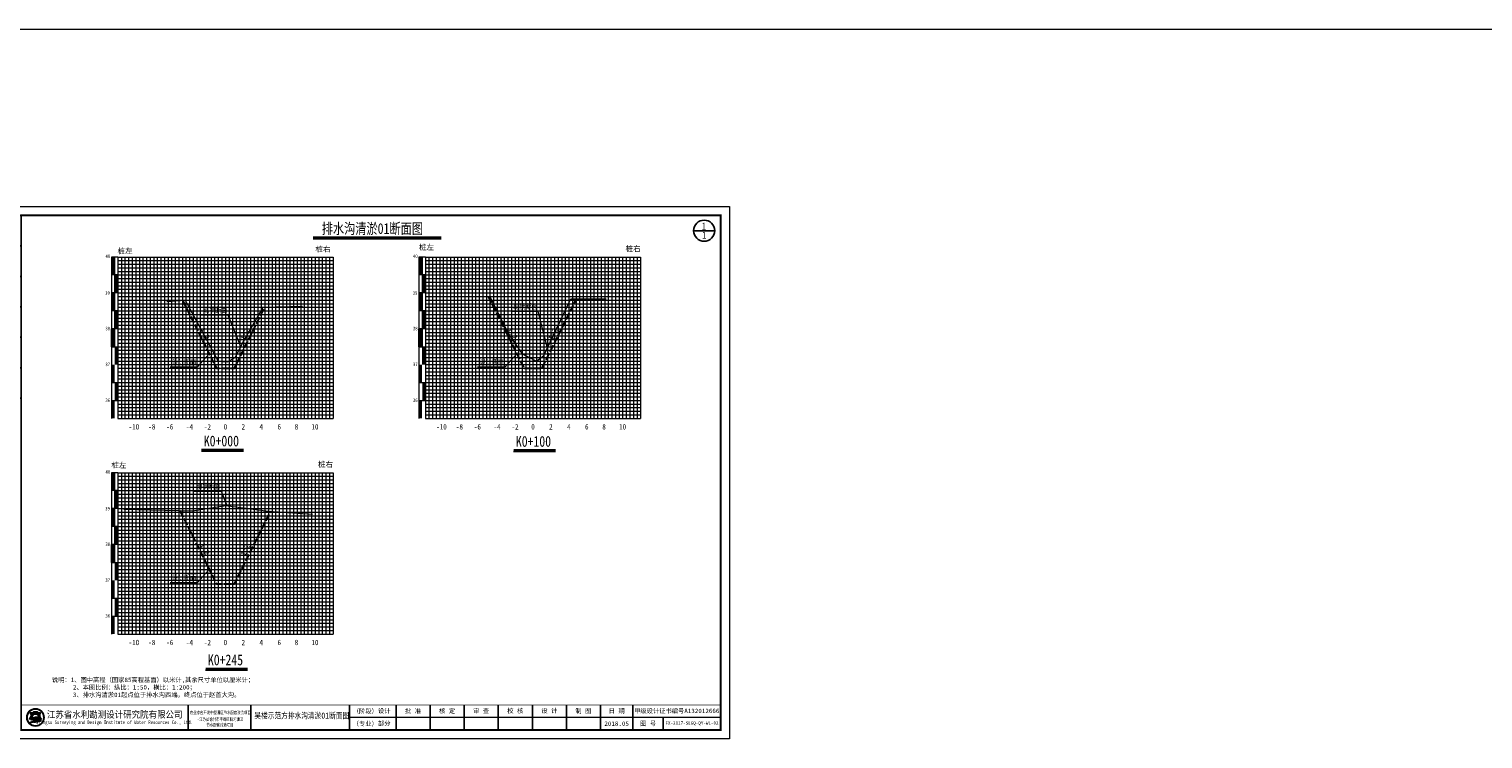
# Model space of a CAD drawing. Extents: x 464172 to 473094, y 3847158 to 3855433.
# Tile 71 of 98: x 470340 to 471150, y 3849233 to 3849629. Entities that reach past the tile are written whole.
import ezdxf
from ezdxf.enums import TextEntityAlignment as Align

# ---------------------------------------------------------------- set-up
doc = ezdxf.new("R2010")
doc.units = 0
doc.linetypes.add('4415', pattern=[5, 4, -1])
doc.layers.get('0').update_dxf_attribs({"linetype": 'CONTINUOUS'})
for name, color, linetype, lineweight in [('0.13文字', 3, 'CONTINUOUS', 13), ('2', 61, 'CONTINUOUS', 30), ('3', 8, 'CONTINUOUS', 5), ('文字', 7, 'CONTINUOUS', 15)]:
    doc.layers.add(name, color=color, linetype=linetype, lineweight=lineweight)
for name, color, linetype in [('DIMTEX', 7, 'CONTINUOUS'), ('DMX', 1, 'CONTINUOUS'), ('断面', 7, 'CONTINUOUS')]:
    doc.layers.add(name, color=color, linetype=linetype)
doc.styles.add('-仿宋_GB2312', font='FangSong_GB2312.ttf')
doc.styles.add('LYJFS', font='times.ttf', dxfattribs={"width": 0.7})
doc.styles.add('STYLE2', font='txt', dxfattribs={"width": 0.8})
doc.styles.add('仿宋', font='FangSong_GB2312.ttf', dxfattribs={"width": 0.8})
doc.styles.add('仿宋体', font='FangSong_GB2312.ttf', dxfattribs={"width": 0.8})
doc.styles.add('宋体', font='txt')
doc.styles.add('等线体', font='simhei.ttf')

# ---------------------------------------------------------------- blocks, each defined once
blk = doc.blocks.new('TK')
h = blk.add_hatch(color=152)
h.dxf.hatch_style = 1
h.paths.add_polyline_path([(37.76634519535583, 12, 1), (28.08865389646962, 12, 1)])
h.paths.add_polyline_path([(37.60348109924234, 12, 1), (28.2515179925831, 12, 1)], flags=16)
h = blk.add_hatch(color=152)
h.dxf.hatch_style = 1
edge = h.paths.add_edge_path()
edge.add_arc((34.80941884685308, 9.57513306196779), 1.461698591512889, 43.31770961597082, 70.37003522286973)
edge.add_arc((33.42980450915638, 5.707128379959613), 5.568375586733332, 70.37003522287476, 84.52854590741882)
edge.add_arc((32.84297213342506, -0.4193509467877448), 11.72289597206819, 84.5285459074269, 95.17746754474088)
edge.add_arc((32.98455917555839, 9.871856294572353), 1.831337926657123, 111.7965680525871, 130.9174013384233, ccw=False)
edge.add_arc((34.88031159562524, 5.13131362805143), 6.936886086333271, 98.84274785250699, 111.79656805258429, ccw=False)
edge.add_arc((35.94667124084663, -1.723120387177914), 13.873772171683, 95.21036804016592, 98.84274785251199, ccw=False)
edge.add_ellipse((32.92749954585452, 12.29239219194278), major_axis=(-1.773815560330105, 0), ratio=0.8776980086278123, start_angle=172.6538623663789, end_angle=176.9129867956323)
edge.add_arc((34.51986391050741, 1.961408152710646), 10.24870363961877, 88.99992913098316, 98.52267106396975)
edge.add_arc((34.12653419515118, 4.586133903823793), 7.594670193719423, 98.5226710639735, 116.8491039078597)
edge.add_arc((31.25213164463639, 10.26438648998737), 1.230336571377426, 116.8491039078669, 139.2900683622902)
edge.add_arc((30.4676556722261, 10.93937889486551), 0.1954369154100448, 139.2900683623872, 263.050638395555)
edge.add_arc((30.65080526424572, 12.44199033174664), 1.70916902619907, 263.0506383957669, 272.136251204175)
edge.add_arc((31.81845295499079, -18.86063964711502), 29.61523112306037, 88.46268833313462, 92.13625120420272, ccw=False)
edge.add_arc((32.47617160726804, 5.646726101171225), 5.099041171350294, 68.07113774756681, 88.46268833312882, ccw=False)
edge.add_arc((36.58583429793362, -10.91731876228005), 21.4080615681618, 95.91294384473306, 98.79521578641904)
edge.add_arc((35.21854840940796, -2.080308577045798), 12.46590188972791, 98.79521578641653, 117.8496747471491)
edge.add_arc((93.71745628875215, -228.4932874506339), 245.9934265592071, 104.7703900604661, 105.15790668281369, ccw=False)
edge.add_line((31.00239690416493, 9.371353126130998), (30.1988762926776, 9.045501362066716))
edge.add_arc((51.56004769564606, -88.12407086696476), 99.48982566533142, 100.90627282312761, 102.39834375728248, ccw=False)
edge.add_line((32.73627937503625, 9.568770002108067), (32.12568198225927, 9.380185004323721))
edge.add_arc((29.81630978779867, 37.97211086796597), 28.68503833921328, 274.6177604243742, 279.6944367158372)
edge.add_arc((33.87653895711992, 14.20489681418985), 4.573507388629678, 279.694436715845, 287.6119267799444)
edge.add_arc((34.76080719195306, 11.41934212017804), 1.650966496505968, 287.6119267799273, 311.5140981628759)
edge.add_arc((35.67269695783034, 10.38914913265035), 0.2751610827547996, 311.5140981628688, 403.3177096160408)
edge = h.paths.add_edge_path()
edge.add_arc((37.34861352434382, 13.13700107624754), 2.066422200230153, 138.9741968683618, 204.1180883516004, ccw=False)
edge.add_line((35.78967558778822, 14.49339822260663), (34.09257231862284, 14.49339822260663))
edge.add_line((34.09257231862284, 14.49339822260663), (34.09257231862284, 15.08006279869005))
edge.add_line((34.09257231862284, 15.08006279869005), (31.76242677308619, 15.08006279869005))
edge.add_line((31.76242677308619, 15.08006279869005), (31.76242677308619, 14.49339822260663))
edge.add_line((31.76242677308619, 14.49339822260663), (30.06532350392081, 14.49339822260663))
edge.add_arc((28.50638556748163, 13.13700107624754), 2.066422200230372, -24.118088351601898, 41.0258031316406, ccw=False)
edge.add_arc((26.96985351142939, 13.82490731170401), 3.749914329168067, 314.34412131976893, 335.8819116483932, ccw=False)
edge.add_arc((28.92445619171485, 14.17747440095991), 3.106664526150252, 282.3877277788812, 290.1465811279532)
edge.add_arc((25.86021252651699, 22.52986678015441), 12.00340818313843, 290.1465811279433, 296.6495194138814)
edge.add_ellipse((32.92749954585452, 12.29239219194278), major_axis=(-1.773815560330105, 0), ratio=0.8776980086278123, start_angle=176.9129867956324, end_angle=378.37473811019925, ccw=False)
edge.add_ellipse((32.92749954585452, 12.29239219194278), major_axis=(-1.773815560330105, 0), ratio=0.8776980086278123, start_angle=172.653862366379, end_angle=176.9129867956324, ccw=False)
edge.add_ellipse((32.92749954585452, 12.29239219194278), major_axis=(-1.773815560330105, 0), ratio=0.8776980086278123, start_angle=161.6252618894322, end_angle=172.653862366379, ccw=False)
edge.add_arc((39.99478656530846, 22.52986678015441), 12.00340818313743, 243.3504805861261, 249.853418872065)
edge.add_arc((36.93054290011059, 14.17747440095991), 3.106664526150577, 249.8534188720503, 257.61227222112)
edge.add_arc((38.88514558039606, 13.82490731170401), 3.74991432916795, 204.1180883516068, 225.6558786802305, ccw=False)
at = {"lineweight": 0}
for p, q in [((0, 0), (0, 297)), ((0, 297), (420, 297)), ((420, 297), (420, 0)), ((415, 12), (208, 12)), ((420, 0), (0, 0))]:
    blk.add_line(p, q, dxfattribs=at)
for p, q in [((25, 292), (7, 292)), ((7, 292), (7, 190)), ((13, 292), (13, 190)), ((19, 292), (19, 190)), ((25, 275), (7, 275)), ((25, 258), (7, 258)), ((25, 241), (7, 241)), ((25, 224), (7, 224)), ((25, 207), (7, 207)), ((25, 190), (7, 190)), ((118, 19), (118, 5)), ((153, 19), (153, 5)), ((208, 19), (208, 5)), ((234, 19), (234, 5)), ((253, 19), (253, 5)), ((272, 19), (272, 5)), ((291, 19), (291, 5)), ((310, 19), (310, 5)), ((329, 19), (329, 5)), ((348, 19), (348, 5)), ((366, 19), (366, 5)), ((383, 12), (383, 5))]:
    blk.add_line(p, q)
at = {"lineweight": 0, "const_width": 1}
blk.add_lwpolyline([(25, 292), (415, 292), (415, 5), (25, 5)], close=True, dxfattribs=at)
at = {"lineweight": 0, "const_width": 0.4}
blk.add_lwpolyline([(415, 19), (25, 19)], dxfattribs=at)
at = {"color": 152}
for points in [[(34.69874112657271, 12.20855064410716, 0.04157472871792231), (33.0009984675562, 12.09693843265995, 0.08013502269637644), (30.6964595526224, 11.36209164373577, 0.09823132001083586), (30.31951032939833, 11.06684867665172, 0.599439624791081), (30.44400935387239, 10.74537776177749, 0.03966424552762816), (30.71451621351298, 10.73400916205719, -0.01603031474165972), (32.61296833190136, 10.7439319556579, -0.08921046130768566), (34.38043466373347, 10.37684270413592, 0.01257694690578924), (33.31247064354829, 10.23900867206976, 0.08333285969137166), (29.39506013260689, 8.941746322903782, -0.001690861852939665), (31.00239690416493, 9.371353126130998), (30.1988762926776, 9.045501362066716, -0.006510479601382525), (32.73627937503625, 9.568770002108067), (32.12568198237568, 9.380185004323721, 0.02215480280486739), (34.64668864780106, 9.696699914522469, 0.03456031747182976), (35.26033732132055, 9.845760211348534, 0.1046726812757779), (35.85507491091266, 10.18311053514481, 0.4234638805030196), (35.87289335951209, 10.57792154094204, 0.1185893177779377), (35.30046801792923, 10.95188049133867, 0.06185687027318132), (33.96074808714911, 11.25013348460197, 0.04649815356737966), (31.78508714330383, 11.25571519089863, -0.08362449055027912), (32.30456102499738, 11.57226833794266, -0.05658197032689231), (33.81395195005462, 11.9857476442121, -0.01585057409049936), (34.68675527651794, 12.09332510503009)], [(31.24412181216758, 11.80161767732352, -0.02838203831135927), (29.99446309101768, 11.26089254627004, -0.03386732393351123), (29.59091690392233, 11.14313846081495, 0.09425397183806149), (30.39241989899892, 12.29262248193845, 0.2921547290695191), (30.06532350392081, 14.49339822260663), (31.76242677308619, 14.49339822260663), (31.76242677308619, 15.08006279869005), (34.09257231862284, 15.08006279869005), (34.09257231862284, 14.49339822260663), (35.78967558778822, 14.49339822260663, 0.29215472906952), (35.46257919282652, 12.29262248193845, 0.09425397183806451), (36.2640821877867, 11.14313846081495, -0.03386732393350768), (35.86053600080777, 11.26089254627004, -0.02838203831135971), (34.61087727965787, 11.80161767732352)]]:
    blk.add_lwpolyline(points, format="xyb", dxfattribs=at)
for radius in [4.838845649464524, 4.675981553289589]:
    blk.add_circle((32.92749954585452, 12), radius, dxfattribs=at)
blk.add_arc((34.88031159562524, 5.13131362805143), 6.936886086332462, 98.84274785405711, 111.7965680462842, dxfattribs=at)
for start_param, end_param in [(2.820892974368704, 6.603884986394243), (3.013378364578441, 3.087714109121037)]:
    blk.add_ellipse((32.92749954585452, 12.29239219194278), major_axis=(-1.773815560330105, 0), ratio=0.8776980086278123, start_param=start_param, end_param=end_param, dxfattribs=at)
at = {"style": '宋体'}
for s, height, width, p in [('江苏省水利勘测设计研究院有限公司', 3.75, 0.9, (77.12731924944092, 13.75084589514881)), ('Jiangsu Surveying and Design Institute of Water Resources Co., Ltd.', 2, 0.8, (76.9551912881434, 9.01340379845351)), ('农业综合开发中型灌区节水配套改造项目', 1.8, 0.75, (136, 14.74047347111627)), ('-江苏省徐州市丰县四联河灌区', 1.8, 0.75, (136, 11.02926161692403)), ('节水配套改造项目', 1.8, 0.75, (135.8399052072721, 7.880905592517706))]:
    blk.add_text(s, height=height, dxfattribs=dict(at, width=width)).set_placement(p, align=Align.MIDDLE)
at = {"style": 'LYJFS'}
for s, p in [('（阶段）', (216.8339300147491, 15.5)), ('（专业）', (216.8339300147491, 8.5))]:
    blk.add_text(s, height=2.5, dxfattribs=at).set_placement(p, align=Align.MIDDLE_CENTER)
at = {"style": '仿宋'}
blk.add_text('2018.05', height=2.5, dxfattribs=at).set_placement((357, 8.5), align=Align.MIDDLE)
at = {"rotation": 90}
for s, insert, char_height, attachment_point, style in [('日 期', (10, 232.5), 2.5, 5, '宋体'), ('会签者', (10, 215.5), 2.5, 5, '宋体'), ('会签专业', (10, 198.5), 2.5, 5, '宋体'), ('江苏省水利勘测设计研究院有限公司\\P地址：扬州市吉安路209号吉安大厦1号楼  邮编：225127\\P电话：0514-87860116  传真：0514-87889101\\P声明：未经授权，不得翻印、传播或它用。', (23.29513194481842, 4.918324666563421), 2, 7, '仿宋')]:
    blk.add_mtext(s, dxfattribs=dict(at, insert=insert, char_height=char_height, attachment_point=attachment_point, style=style))
at = {"char_height": 2.5, "attachment_point": 5, "style": '宋体'}
for s, insert in [('设计', (227.4021536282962, 15.5)), ('批 准', (243.5, 15.5)), ('核 定', (262.4375, 15.47222222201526)), ('审 查', (281.4305555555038, 15.47328627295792)), ('校 核', (300.4652777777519, 15.54328155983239)), ('设 计', (319.4722222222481, 15.59333057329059)), ('制 图', (338.4166666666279, 15.4779241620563)), ('日 期', (357, 15.5)), ('甲级设计证书编号A132012666', (390.5, 15.5)), ('部分', (227.4021536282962, 8.5)), ('图 号', (374.5, 8.5))]:
    blk.add_mtext(s, dxfattribs=dict(at, insert=insert))

msp = doc.modelspace()

# ---------------------------------------------------------------- hatches: boundary and pattern name
at = {"linetype": 'Continuous'}
for points in [[(470385.5357472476, 3849501.494881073), (470387.3357472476, 3849501.494881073), (470387.3357472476, 3849491.494881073), (470385.5357472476, 3849491.494881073)], [(470557.0344298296, 3849501.494881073), (470558.8344298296, 3849501.494881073), (470558.8344298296, 3849491.494881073), (470557.0344298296, 3849491.494881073)], [(470387.3357472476, 3849491.494881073), (470389.1357472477, 3849491.494881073), (470389.1357472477, 3849481.494881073), (470387.3357472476, 3849481.494881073)], [(470558.8344298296, 3849491.494881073), (470560.6344298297, 3849491.494881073), (470560.6344298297, 3849481.494881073), (470558.8344298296, 3849481.494881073)], [(470385.5357472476, 3849481.494881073), (470387.3357472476, 3849481.494881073), (470387.3357472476, 3849471.494881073), (470385.5357472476, 3849471.494881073)], [(470557.0344298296, 3849481.494881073), (470558.8344298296, 3849481.494881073), (470558.8344298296, 3849471.494881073), (470557.0344298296, 3849471.494881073)], [(470387.3357472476, 3849471.494881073), (470389.1357472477, 3849471.494881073), (470389.1357472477, 3849461.494881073), (470387.3357472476, 3849461.494881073)], [(470558.8344298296, 3849471.494881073), (470560.6344298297, 3849471.494881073), (470560.6344298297, 3849461.494881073), (470558.8344298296, 3849461.494881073)], [(470385.5357472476, 3849461.494881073), (470387.3357472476, 3849461.494881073), (470387.3357472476, 3849451.494881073), (470385.5357472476, 3849451.494881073)], [(470557.0344298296, 3849461.494881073), (470558.8344298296, 3849461.494881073), (470558.8344298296, 3849451.494881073), (470557.0344298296, 3849451.494881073)], [(470387.3357472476, 3849451.494881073), (470389.1357472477, 3849451.494881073), (470389.1357472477, 3849441.494881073), (470387.3357472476, 3849441.494881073)], [(470558.8344298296, 3849451.494881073), (470560.6344298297, 3849451.494881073), (470560.6344298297, 3849441.494881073), (470558.8344298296, 3849441.494881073)], [(470385.5357472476, 3849441.494881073), (470387.3357472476, 3849441.494881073), (470387.3357472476, 3849431.494881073), (470385.5357472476, 3849431.494881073)], [(470557.0344298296, 3849441.494881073), (470558.8344298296, 3849441.494881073), (470558.8344298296, 3849431.494881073), (470557.0344298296, 3849431.494881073)], [(470387.342108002, 3849431.519606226), (470389.142108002, 3849431.519606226), (470389.142108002, 3849421.519606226), (470387.342108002, 3849421.519606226)], [(470558.840790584, 3849431.519606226), (470560.640790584, 3849431.519606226), (470560.640790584, 3849421.519606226), (470558.840790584, 3849421.519606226)], [(470385.5357472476, 3849421.490816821), (470387.3357472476, 3849421.490816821), (470387.3357472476, 3849411.490816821), (470385.5357472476, 3849411.490816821)], [(470557.0344298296, 3849421.490816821), (470558.8344298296, 3849421.490816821), (470558.8344298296, 3849411.490816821), (470557.0344298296, 3849411.490816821)], [(470385.5357472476, 3849381.215554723), (470387.3357472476, 3849381.215554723), (470387.3357472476, 3849371.215554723), (470385.5357472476, 3849371.215554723)], [(470387.3357472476, 3849371.215554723), (470389.1357472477, 3849371.215554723), (470389.1357472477, 3849361.215554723), (470387.3357472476, 3849361.215554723)], [(470385.5357472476, 3849361.215554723), (470387.3357472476, 3849361.215554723), (470387.3357472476, 3849351.215554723), (470385.5357472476, 3849351.215554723)], [(470387.3357472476, 3849351.215554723), (470389.1357472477, 3849351.215554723), (470389.1357472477, 3849341.215554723), (470387.3357472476, 3849341.215554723)], [(470385.5357472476, 3849341.215554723), (470387.3357472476, 3849341.215554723), (470387.3357472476, 3849331.215554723), (470385.5357472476, 3849331.215554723)], [(470387.3357472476, 3849331.215554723), (470389.1357472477, 3849331.215554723), (470389.1357472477, 3849321.215554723), (470387.3357472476, 3849321.215554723)], [(470385.5357472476, 3849321.215554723), (470387.3357472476, 3849321.215554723), (470387.3357472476, 3849311.215554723), (470385.5357472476, 3849311.215554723)], [(470387.342108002, 3849311.240279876), (470389.142108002, 3849311.240279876), (470389.142108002, 3849301.240279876), (470387.342108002, 3849301.240279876)], [(470385.5357472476, 3849301.211490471), (470387.3357472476, 3849301.211490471), (470387.3357472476, 3849291.211490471), (470385.5357472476, 3849291.211490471)]]:
    msp.add_hatch(color=7, dxfattribs=at).paths.add_polyline_path(points)

# ---------------------------------------------------------------- linework, layer by layer
at = {"color": 1, "linetype": '4415', "lineweight": 30, "flags": 128}
for points in [[(470425.2469168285, 3849477.27254191), (470444.1357472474, 3849439.494881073), (470454.1357472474, 3849439.494881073), (470471.1671950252, 3849473.557776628)], [(470595.6434591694, 3849479.476822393), (470615.6344298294, 3849439.494881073), (470625.6344298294, 3849439.494881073), (470644.9930447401, 3849478.212110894)], [(470423.7435256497, 3849360.098009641), (470424.1357472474, 3849359.215554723), (470444.1357472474, 3849319.215554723), (470454.1357472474, 3849319.215554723), (470474.1357472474, 3849359.215554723), (470474.3742436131, 3849359.794930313)]]:
    msp.add_lwpolyline(points, dxfattribs=at)
at = {"linetype": 'Continuous', "lineweight": 20, "flags": 128}
for points in [[(470457.624497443, 3849451.954861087), (470450.7409188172, 3849469.066384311), (470435.5895291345, 3849469.04007198)], [(470628.6344298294, 3849450.68030663), (470623.6123077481, 3849471.066384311), (470608.4609180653, 3849471.04007198)], [(470440.1379109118, 3849447.490553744), (470433.3893422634, 3849440.060638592), (470418.2379525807, 3849440.034326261)], [(470611.6365934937, 3849447.490553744), (470604.8880248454, 3849440.060638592), (470589.7366351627, 3849440.034326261)], [(470450.1003483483, 3849362.761091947), (470446.8716838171, 3849370.787057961), (470431.7202941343, 3849370.76074563)], [(470440.1379109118, 3849327.211227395), (470433.3893422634, 3849319.781312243), (470418.2379525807, 3849319.754999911)]]:
    msp.add_lwpolyline(points, dxfattribs=at)
at = {"linetype": 'Continuous', "flags": 128}
for points in [[(470385.5357472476, 3849461.494881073), (470387.3357472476, 3849461.494881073), (470387.3357472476, 3849451.494881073), (470385.5357472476, 3849451.494881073)], [(470557.0344298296, 3849461.494881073), (470558.8344298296, 3849461.494881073), (470558.8344298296, 3849451.494881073), (470557.0344298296, 3849451.494881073)], [(470385.5357472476, 3849341.215554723), (470387.3357472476, 3849341.215554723), (470387.3357472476, 3849331.215554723), (470385.5357472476, 3849331.215554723)]]:
    msp.add_lwpolyline(points, close=True, dxfattribs=at)
at = {"layer": '2', "color": 7, "lineweight": 15}
for points in [[(470389.1357472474, 3849501.428780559), (470509.1357472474, 3849501.428780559)], [(470399.1357472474, 3849501.494881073), (470399.1357472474, 3849411.494881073)], [(470409.1357472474, 3849501.494881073), (470409.1357472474, 3849411.494881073)], [(470419.1357472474, 3849501.494881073), (470419.1357472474, 3849411.494881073)], [(470429.1357472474, 3849501.494881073), (470429.1357472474, 3849411.494881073)], [(470459.1357472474, 3849501.494881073), (470459.1357472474, 3849411.494881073)], [(470469.1357472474, 3849501.494881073), (470469.1357472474, 3849411.494881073)], [(470479.1357472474, 3849501.494881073), (470479.1357472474, 3849411.494881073)], [(470489.1357472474, 3849501.494881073), (470489.1357472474, 3849411.494881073)], [(470499.1357472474, 3849501.494881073), (470499.1357472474, 3849411.494881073)], [(470509.1357472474, 3849501.494881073), (470509.1357472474, 3849411.494881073)], [(470560.6344298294, 3849501.428780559), (470680.6344298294, 3849501.428780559)], [(470570.6344298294, 3849501.494881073), (470570.6344298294, 3849411.494881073)], [(470580.6344298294, 3849501.494881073), (470580.6344298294, 3849411.494881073)], [(470590.6344298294, 3849501.494881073), (470590.6344298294, 3849411.494881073)], [(470600.6344298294, 3849501.494881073), (470600.6344298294, 3849411.494881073)], [(470630.6344298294, 3849501.494881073), (470630.6344298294, 3849411.494881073)], [(470640.6344298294, 3849501.494881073), (470640.6344298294, 3849411.494881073)], [(470650.6344298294, 3849501.494881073), (470650.6344298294, 3849411.494881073)], [(470660.6344298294, 3849501.494881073), (470660.6344298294, 3849411.494881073)], [(470670.6344298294, 3849501.494881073), (470670.6344298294, 3849411.494881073)], [(470680.6344298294, 3849501.494881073), (470680.6344298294, 3849411.494881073)], [(470389.1357472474, 3849491.494881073), (470509.1357472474, 3849491.494881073)], [(470560.6344298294, 3849491.494881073), (470680.6344298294, 3849491.494881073)], [(470389.1357472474, 3849481.494881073), (470509.1357472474, 3849481.494881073)], [(470560.6344298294, 3849481.494881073), (470680.6344298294, 3849481.494881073)], [(470389.1357472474, 3849471.494881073), (470509.1357472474, 3849471.494881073)], [(470560.6344298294, 3849471.494881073), (470680.6344298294, 3849471.494881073)], [(470389.1357472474, 3849461.494881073), (470509.1357472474, 3849461.494881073)], [(470560.6344298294, 3849461.494881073), (470680.6344298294, 3849461.494881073)], [(470389.1357472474, 3849441.494881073), (470509.1357472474, 3849441.494881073)], [(470560.6344298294, 3849441.494881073), (470680.6344298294, 3849441.494881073)], [(470389.1357472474, 3849411.494881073), (470509.1357472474, 3849411.494881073)], [(470560.6344298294, 3849411.494881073), (470680.6344298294, 3849411.494881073)], [(470389.1357472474, 3849381.149454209), (470509.1357472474, 3849381.149454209)], [(470399.1357472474, 3849381.215554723), (470399.1357472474, 3849291.215554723)], [(470409.1357472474, 3849381.215554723), (470409.1357472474, 3849291.215554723)], [(470419.1357472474, 3849381.215554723), (470419.1357472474, 3849291.215554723)], [(470429.1357472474, 3849381.215554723), (470429.1357472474, 3849291.215554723)], [(470459.1357472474, 3849381.215554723), (470459.1357472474, 3849291.215554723)], [(470469.1357472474, 3849381.215554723), (470469.1357472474, 3849291.215554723)], [(470479.1357472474, 3849381.215554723), (470479.1357472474, 3849291.215554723)], [(470489.1357472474, 3849381.215554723), (470489.1357472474, 3849291.215554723)], [(470499.1357472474, 3849381.215554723), (470499.1357472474, 3849291.215554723)], [(470509.1357472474, 3849381.215554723), (470509.1357472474, 3849291.215554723)], [(470389.1357472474, 3849371.215554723), (470509.1357472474, 3849371.215554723)], [(470389.1357472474, 3849361.215554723), (470509.1357472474, 3849361.215554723)], [(470389.1357472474, 3849351.215554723), (470509.1357472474, 3849351.215554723)], [(470389.1357472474, 3849341.215554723), (470509.1357472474, 3849341.215554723)], [(470389.1357472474, 3849321.215554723), (470509.1357472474, 3849321.215554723)], [(470389.1357472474, 3849291.215554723), (470509.1357472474, 3849291.215554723)]]:
    msp.add_lwpolyline(points, dxfattribs=at)
at = {"layer": '2', "color": 3, "lineweight": 15}
for points in [[(470449.1357472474, 3849501.494881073), (470449.1357472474, 3849411.494881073)], [(470620.6344298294, 3849501.494881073), (470620.6344298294, 3849411.494881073)], [(470449.1357472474, 3849381.215554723), (470449.1357472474, 3849291.215554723)]]:
    msp.add_lwpolyline(points, dxfattribs=at)
at = {"layer": '2', "color": 7, "lineweight": 15, "flags": 128}
for points in [[(470389.1357472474, 3849451.494881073), (470509.1357472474, 3849451.494881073)], [(470560.6344298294, 3849451.494881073), (470680.6344298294, 3849451.494881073)], [(470389.1357472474, 3849331.215554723), (470509.1357472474, 3849331.215554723)]]:
    msp.add_lwpolyline(points, dxfattribs=at)
at = {"layer": '2', "color": 0, "lineweight": 15}
for points in [[(470389.1357472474, 3849431.494881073), (470509.1357472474, 3849431.494881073)], [(470560.6344298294, 3849431.494881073), (470680.6344298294, 3849431.494881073)], [(470389.1357472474, 3849421.494881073), (470509.1357472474, 3849421.494881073)], [(470560.6344298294, 3849421.494881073), (470680.6344298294, 3849421.494881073)], [(470389.1357472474, 3849311.215554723), (470509.1357472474, 3849311.215554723)], [(470389.1357472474, 3849301.215554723), (470509.1357472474, 3849301.215554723)]]:
    msp.add_lwpolyline(points, dxfattribs=at)
at = {"layer": '3', "lineweight": 5}
for points in [[(470391.1357472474, 3849501.494881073), (470391.1357472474, 3849411.494881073)], [(470393.1357472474, 3849501.494881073), (470393.1357472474, 3849411.494881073)], [(470395.1357472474, 3849501.494881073), (470395.1357472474, 3849411.494881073)], [(470397.1357472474, 3849501.494881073), (470397.1357472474, 3849411.494881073)], [(470401.1357472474, 3849501.494881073), (470401.1357472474, 3849411.494881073)], [(470403.1357472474, 3849501.494881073), (470403.1357472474, 3849411.494881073)], [(470405.1357472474, 3849501.494881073), (470405.1357472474, 3849411.494881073)], [(470407.1357472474, 3849501.494881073), (470407.1357472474, 3849411.494881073)], [(470411.1357472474, 3849501.494881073), (470411.1357472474, 3849411.494881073)], [(470413.1357472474, 3849501.494881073), (470413.1357472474, 3849411.494881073)], [(470415.1357472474, 3849501.494881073), (470415.1357472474, 3849411.494881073)], [(470417.1357472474, 3849501.494881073), (470417.1357472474, 3849411.494881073)], [(470421.1357472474, 3849501.494881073), (470421.1357472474, 3849411.494881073)], [(470423.1357472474, 3849501.494881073), (470423.1357472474, 3849411.494881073)], [(470425.1357472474, 3849501.494881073), (470425.1357472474, 3849411.494881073)], [(470427.1357472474, 3849501.494881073), (470427.1357472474, 3849411.494881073)], [(470431.1357472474, 3849501.494881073), (470431.1357472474, 3849411.494881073)], [(470433.1357472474, 3849501.494881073), (470433.1357472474, 3849411.494881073)], [(470435.1357472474, 3849501.494881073), (470435.1357472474, 3849411.494881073)], [(470437.1357472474, 3849501.494881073), (470437.1357472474, 3849411.494881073)], [(470441.1357472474, 3849501.494881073), (470441.1357472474, 3849411.494881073)], [(470443.1357472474, 3849501.494881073), (470443.1357472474, 3849411.494881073)], [(470445.1357472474, 3849501.494881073), (470445.1357472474, 3849411.494881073)], [(470447.1357472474, 3849501.494881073), (470447.1357472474, 3849411.494881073)], [(470451.1357472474, 3849501.494881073), (470451.1357472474, 3849411.494881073)], [(470453.1357472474, 3849501.494881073), (470453.1357472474, 3849411.494881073)], [(470455.1357472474, 3849501.494881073), (470455.1357472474, 3849411.494881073)], [(470457.1357472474, 3849501.494881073), (470457.1357472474, 3849411.494881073)], [(470461.1357472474, 3849501.494881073), (470461.1357472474, 3849411.494881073)], [(470463.1357472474, 3849501.494881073), (470463.1357472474, 3849411.494881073)], [(470465.1357472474, 3849501.494881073), (470465.1357472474, 3849411.494881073)], [(470467.1357472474, 3849501.494881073), (470467.1357472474, 3849411.494881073)], [(470471.1357472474, 3849501.494881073), (470471.1357472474, 3849411.494881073)], [(470473.1357472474, 3849501.494881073), (470473.1357472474, 3849411.494881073)], [(470475.1357472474, 3849501.494881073), (470475.1357472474, 3849411.494881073)], [(470477.1357472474, 3849501.494881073), (470477.1357472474, 3849411.494881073)], [(470481.1357472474, 3849501.494881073), (470481.1357472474, 3849411.494881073)], [(470483.1357472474, 3849501.494881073), (470483.1357472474, 3849411.494881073)], [(470485.1357472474, 3849501.494881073), (470485.1357472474, 3849411.494881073)], [(470487.1357472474, 3849501.494881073), (470487.1357472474, 3849411.494881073)], [(470491.1357472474, 3849501.494881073), (470491.1357472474, 3849411.494881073)], [(470493.1357472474, 3849501.494881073), (470493.1357472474, 3849411.494881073)], [(470495.1357472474, 3849501.494881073), (470495.1357472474, 3849411.494881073)], [(470497.1357472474, 3849501.494881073), (470497.1357472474, 3849411.494881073)], [(470501.1357472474, 3849501.494881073), (470501.1357472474, 3849411.494881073)], [(470503.1357472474, 3849501.494881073), (470503.1357472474, 3849411.494881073)], [(470505.1357472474, 3849501.494881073), (470505.1357472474, 3849411.494881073)], [(470507.1357472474, 3849501.494881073), (470507.1357472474, 3849411.494881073)], [(470562.6344298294, 3849501.494881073), (470562.6344298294, 3849411.494881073)], [(470564.6344298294, 3849501.494881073), (470564.6344298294, 3849411.494881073)], [(470566.6344298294, 3849501.494881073), (470566.6344298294, 3849411.494881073)], [(470568.6344298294, 3849501.494881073), (470568.6344298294, 3849411.494881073)], [(470572.6344298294, 3849501.494881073), (470572.6344298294, 3849411.494881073)], [(470574.6344298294, 3849501.494881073), (470574.6344298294, 3849411.494881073)], [(470576.6344298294, 3849501.494881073), (470576.6344298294, 3849411.494881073)], [(470578.6344298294, 3849501.494881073), (470578.6344298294, 3849411.494881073)], [(470582.6344298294, 3849501.494881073), (470582.6344298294, 3849411.494881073)], [(470584.6344298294, 3849501.494881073), (470584.6344298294, 3849411.494881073)], [(470586.6344298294, 3849501.494881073), (470586.6344298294, 3849411.494881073)], [(470588.6344298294, 3849501.494881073), (470588.6344298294, 3849411.494881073)], [(470592.6344298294, 3849501.494881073), (470592.6344298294, 3849411.494881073)], [(470594.6344298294, 3849501.494881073), (470594.6344298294, 3849411.494881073)], [(470596.6344298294, 3849501.494881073), (470596.6344298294, 3849411.494881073)], [(470598.6344298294, 3849501.494881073), (470598.6344298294, 3849411.494881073)], [(470602.6344298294, 3849501.494881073), (470602.6344298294, 3849411.494881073)], [(470604.6344298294, 3849501.494881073), (470604.6344298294, 3849411.494881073)], [(470606.6344298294, 3849501.494881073), (470606.6344298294, 3849411.494881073)], [(470608.6344298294, 3849501.494881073), (470608.6344298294, 3849411.494881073)], [(470612.6344298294, 3849501.494881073), (470612.6344298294, 3849411.494881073)], [(470614.6344298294, 3849501.494881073), (470614.6344298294, 3849411.494881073)], [(470616.6344298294, 3849501.494881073), (470616.6344298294, 3849411.494881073)], [(470618.6344298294, 3849501.494881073), (470618.6344298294, 3849411.494881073)], [(470622.6344298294, 3849501.494881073), (470622.6344298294, 3849411.494881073)], [(470624.6344298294, 3849501.494881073), (470624.6344298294, 3849411.494881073)], [(470626.6344298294, 3849501.494881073), (470626.6344298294, 3849411.494881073)], [(470628.6344298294, 3849501.494881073), (470628.6344298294, 3849411.494881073)], [(470632.6344298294, 3849501.494881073), (470632.6344298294, 3849411.494881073)], [(470634.6344298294, 3849501.494881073), (470634.6344298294, 3849411.494881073)], [(470636.6344298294, 3849501.494881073), (470636.6344298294, 3849411.494881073)], [(470638.6344298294, 3849501.494881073), (470638.6344298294, 3849411.494881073)], [(470642.6344298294, 3849501.494881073), (470642.6344298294, 3849411.494881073)], [(470644.6344298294, 3849501.494881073), (470644.6344298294, 3849411.494881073)], [(470646.6344298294, 3849501.494881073), (470646.6344298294, 3849411.494881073)], [(470648.6344298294, 3849501.494881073), (470648.6344298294, 3849411.494881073)], [(470652.6344298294, 3849501.494881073), (470652.6344298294, 3849411.494881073)], [(470654.6344298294, 3849501.494881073), (470654.6344298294, 3849411.494881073)], [(470656.6344298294, 3849501.494881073), (470656.6344298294, 3849411.494881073)], [(470658.6344298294, 3849501.494881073), (470658.6344298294, 3849411.494881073)], [(470662.6344298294, 3849501.494881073), (470662.6344298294, 3849411.494881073)], [(470664.6344298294, 3849501.494881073), (470664.6344298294, 3849411.494881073)], [(470666.6344298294, 3849501.494881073), (470666.6344298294, 3849411.494881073)], [(470668.6344298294, 3849501.494881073), (470668.6344298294, 3849411.494881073)], [(470672.6344298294, 3849501.494881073), (470672.6344298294, 3849411.494881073)], [(470674.6344298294, 3849501.494881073), (470674.6344298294, 3849411.494881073)], [(470676.6344298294, 3849501.494881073), (470676.6344298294, 3849411.494881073)], [(470678.6344298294, 3849501.494881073), (470678.6344298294, 3849411.494881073)], [(470389.1357472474, 3849499.494881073), (470509.1357472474, 3849499.494881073)], [(470389.1357472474, 3849497.494881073), (470509.1357472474, 3849497.494881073)], [(470389.1357472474, 3849495.494881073), (470509.1357472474, 3849495.494881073)], [(470389.1357472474, 3849493.494881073), (470509.1357472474, 3849493.494881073)], [(470560.6344298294, 3849499.494881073), (470680.6344298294, 3849499.494881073)], [(470560.6344298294, 3849497.494881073), (470680.6344298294, 3849497.494881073)], [(470560.6344298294, 3849495.494881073), (470680.6344298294, 3849495.494881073)], [(470560.6344298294, 3849493.494881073), (470680.6344298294, 3849493.494881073)], [(470389.1357472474, 3849489.494881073), (470509.1357472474, 3849489.494881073)], [(470389.1357472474, 3849487.494881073), (470509.1357472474, 3849487.494881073)], [(470389.1357472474, 3849485.494881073), (470509.1357472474, 3849485.494881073)], [(470560.6344298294, 3849489.494881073), (470680.6344298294, 3849489.494881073)], [(470560.6344298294, 3849487.494881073), (470680.6344298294, 3849487.494881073)], [(470560.6344298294, 3849485.494881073), (470680.6344298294, 3849485.494881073)], [(470389.1357472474, 3849483.494881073), (470509.1357472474, 3849483.494881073)], [(470389.1357472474, 3849479.494881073), (470509.1357472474, 3849479.494881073)], [(470389.1357472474, 3849477.494881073), (470509.1357472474, 3849477.494881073)], [(470560.6344298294, 3849483.494881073), (470680.6344298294, 3849483.494881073)], [(470560.6344298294, 3849479.494881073), (470680.6344298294, 3849479.494881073)], [(470560.6344298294, 3849477.494881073), (470680.6344298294, 3849477.494881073)], [(470389.1357472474, 3849475.494881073), (470509.1357472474, 3849475.494881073)], [(470389.1357472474, 3849473.494881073), (470509.1357472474, 3849473.494881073)], [(470389.1357472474, 3849469.494881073), (470509.1357472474, 3849469.494881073)], [(470560.6344298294, 3849475.494881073), (470680.6344298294, 3849475.494881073)], [(470560.6344298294, 3849473.494881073), (470680.6344298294, 3849473.494881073)], [(470560.6344298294, 3849469.494881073), (470680.6344298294, 3849469.494881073)], [(470389.1357472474, 3849467.494881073), (470509.1357472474, 3849467.494881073)], [(470389.1357472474, 3849465.494881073), (470509.1357472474, 3849465.494881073)], [(470389.1357472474, 3849463.494881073), (470509.1357472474, 3849463.494881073)], [(470560.6344298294, 3849467.494881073), (470680.6344298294, 3849467.494881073)], [(470560.6344298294, 3849465.494881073), (470680.6344298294, 3849465.494881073)], [(470560.6344298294, 3849463.494881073), (470680.6344298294, 3849463.494881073)], [(470389.1357472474, 3849459.494881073), (470509.1357472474, 3849459.494881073)], [(470389.1357472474, 3849457.494881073), (470509.1357472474, 3849457.494881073)], [(470389.1357472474, 3849455.494881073), (470509.1357472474, 3849455.494881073)], [(470389.1357472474, 3849453.494881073), (470509.1357472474, 3849453.494881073)], [(470560.6344298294, 3849459.494881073), (470680.6344298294, 3849459.494881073)], [(470560.6344298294, 3849457.494881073), (470680.6344298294, 3849457.494881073)], [(470560.6344298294, 3849455.494881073), (470680.6344298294, 3849455.494881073)], [(470560.6344298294, 3849453.494881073), (470680.6344298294, 3849453.494881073)], [(470389.1357472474, 3849449.494881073), (470509.1357472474, 3849449.494881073)], [(470389.1357472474, 3849447.494881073), (470509.1357472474, 3849447.494881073)], [(470389.1357472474, 3849445.494881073), (470509.1357472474, 3849445.494881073)], [(470560.6344298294, 3849449.494881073), (470680.6344298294, 3849449.494881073)], [(470560.6344298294, 3849447.494881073), (470680.6344298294, 3849447.494881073)], [(470560.6344298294, 3849445.494881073), (470680.6344298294, 3849445.494881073)], [(470389.1357472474, 3849443.494881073), (470509.1357472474, 3849443.494881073)], [(470389.1357472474, 3849439.494881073), (470509.1357472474, 3849439.494881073)], [(470389.1357472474, 3849437.494881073), (470509.1357472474, 3849437.494881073)], [(470560.6344298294, 3849443.494881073), (470680.6344298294, 3849443.494881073)], [(470560.6344298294, 3849439.494881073), (470680.6344298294, 3849439.494881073)], [(470560.6344298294, 3849437.494881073), (470680.6344298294, 3849437.494881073)], [(470389.1357472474, 3849435.494881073), (470509.1357472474, 3849435.494881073)], [(470389.1357472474, 3849433.494881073), (470509.1357472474, 3849433.494881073)], [(470389.1357472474, 3849429.494881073), (470509.1357472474, 3849429.494881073)], [(470560.6344298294, 3849435.494881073), (470680.6344298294, 3849435.494881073)], [(470560.6344298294, 3849433.494881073), (470680.6344298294, 3849433.494881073)], [(470560.6344298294, 3849429.494881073), (470680.6344298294, 3849429.494881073)], [(470389.1357472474, 3849427.494881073), (470509.1357472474, 3849427.494881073)], [(470389.1357472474, 3849425.494881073), (470509.1357472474, 3849425.494881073)], [(470389.1357472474, 3849423.494881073), (470509.1357472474, 3849423.494881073)], [(470560.6344298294, 3849427.494881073), (470680.6344298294, 3849427.494881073)], [(470560.6344298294, 3849425.494881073), (470680.6344298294, 3849425.494881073)], [(470560.6344298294, 3849423.494881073), (470680.6344298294, 3849423.494881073)], [(470389.1357472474, 3849419.494881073), (470509.1357472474, 3849419.494881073)], [(470389.1357472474, 3849417.494881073), (470509.1357472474, 3849417.494881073)], [(470389.1357472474, 3849415.494881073), (470509.1357472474, 3849415.494881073)], [(470389.1357472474, 3849413.494881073), (470509.1357472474, 3849413.494881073)], [(470560.6344298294, 3849419.494881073), (470680.6344298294, 3849419.494881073)], [(470560.6344298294, 3849417.494881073), (470680.6344298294, 3849417.494881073)], [(470560.6344298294, 3849415.494881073), (470680.6344298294, 3849415.494881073)], [(470560.6344298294, 3849413.494881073), (470680.6344298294, 3849413.494881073)], [(470389.1357472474, 3849379.215554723), (470509.1357472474, 3849379.215554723)], [(470391.1357472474, 3849381.215554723), (470391.1357472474, 3849291.215554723)], [(470393.1357472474, 3849381.215554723), (470393.1357472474, 3849291.215554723)], [(470395.1357472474, 3849381.215554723), (470395.1357472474, 3849291.215554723)], [(470397.1357472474, 3849381.215554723), (470397.1357472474, 3849291.215554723)], [(470401.1357472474, 3849381.215554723), (470401.1357472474, 3849291.215554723)], [(470403.1357472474, 3849381.215554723), (470403.1357472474, 3849291.215554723)], [(470405.1357472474, 3849381.215554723), (470405.1357472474, 3849291.215554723)], [(470407.1357472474, 3849381.215554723), (470407.1357472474, 3849291.215554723)], [(470411.1357472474, 3849381.215554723), (470411.1357472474, 3849291.215554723)], [(470413.1357472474, 3849381.215554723), (470413.1357472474, 3849291.215554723)], [(470415.1357472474, 3849381.215554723), (470415.1357472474, 3849291.215554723)], [(470417.1357472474, 3849381.215554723), (470417.1357472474, 3849291.215554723)], [(470421.1357472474, 3849381.215554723), (470421.1357472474, 3849291.215554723)], [(470423.1357472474, 3849381.215554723), (470423.1357472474, 3849291.215554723)], [(470425.1357472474, 3849381.215554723), (470425.1357472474, 3849291.215554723)], [(470427.1357472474, 3849381.215554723), (470427.1357472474, 3849291.215554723)], [(470431.1357472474, 3849381.215554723), (470431.1357472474, 3849291.215554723)], [(470433.1357472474, 3849381.215554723), (470433.1357472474, 3849291.215554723)], [(470435.1357472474, 3849381.215554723), (470435.1357472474, 3849291.215554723)], [(470437.1357472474, 3849381.215554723), (470437.1357472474, 3849291.215554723)], [(470441.1357472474, 3849381.215554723), (470441.1357472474, 3849291.215554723)], [(470443.1357472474, 3849381.215554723), (470443.1357472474, 3849291.215554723)], [(470445.1357472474, 3849381.215554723), (470445.1357472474, 3849291.215554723)], [(470447.1357472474, 3849381.215554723), (470447.1357472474, 3849291.215554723)], [(470451.1357472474, 3849381.215554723), (470451.1357472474, 3849291.215554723)], [(470453.1357472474, 3849381.215554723), (470453.1357472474, 3849291.215554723)], [(470455.1357472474, 3849381.215554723), (470455.1357472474, 3849291.215554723)], [(470457.1357472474, 3849381.215554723), (470457.1357472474, 3849291.215554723)], [(470461.1357472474, 3849381.215554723), (470461.1357472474, 3849291.215554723)], [(470463.1357472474, 3849381.215554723), (470463.1357472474, 3849291.215554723)], [(470465.1357472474, 3849381.215554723), (470465.1357472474, 3849291.215554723)], [(470467.1357472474, 3849381.215554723), (470467.1357472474, 3849291.215554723)], [(470471.1357472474, 3849381.215554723), (470471.1357472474, 3849291.215554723)], [(470473.1357472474, 3849381.215554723), (470473.1357472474, 3849291.215554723)], [(470475.1357472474, 3849381.215554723), (470475.1357472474, 3849291.215554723)], [(470477.1357472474, 3849381.215554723), (470477.1357472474, 3849291.215554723)], [(470481.1357472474, 3849381.215554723), (470481.1357472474, 3849291.215554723)], [(470483.1357472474, 3849381.215554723), (470483.1357472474, 3849291.215554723)], [(470485.1357472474, 3849381.215554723), (470485.1357472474, 3849291.215554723)], [(470487.1357472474, 3849381.215554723), (470487.1357472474, 3849291.215554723)], [(470491.1357472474, 3849381.215554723), (470491.1357472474, 3849291.215554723)], [(470493.1357472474, 3849381.215554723), (470493.1357472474, 3849291.215554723)], [(470495.1357472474, 3849381.215554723), (470495.1357472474, 3849291.215554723)], [(470497.1357472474, 3849381.215554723), (470497.1357472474, 3849291.215554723)], [(470501.1357472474, 3849381.215554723), (470501.1357472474, 3849291.215554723)], [(470503.1357472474, 3849381.215554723), (470503.1357472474, 3849291.215554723)], [(470505.1357472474, 3849381.215554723), (470505.1357472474, 3849291.215554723)], [(470507.1357472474, 3849381.215554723), (470507.1357472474, 3849291.215554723)], [(470389.1357472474, 3849377.215554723), (470509.1357472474, 3849377.215554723)], [(470389.1357472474, 3849375.215554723), (470509.1357472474, 3849375.215554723)], [(470389.1357472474, 3849373.215554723), (470509.1357472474, 3849373.215554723)], [(470389.1357472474, 3849369.215554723), (470509.1357472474, 3849369.215554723)], [(470389.1357472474, 3849367.215554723), (470509.1357472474, 3849367.215554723)], [(470389.1357472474, 3849365.215554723), (470509.1357472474, 3849365.215554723)], [(470389.1357472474, 3849363.215554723), (470509.1357472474, 3849363.215554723)], [(470389.1357472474, 3849359.215554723), (470509.1357472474, 3849359.215554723)], [(470389.1357472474, 3849357.215554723), (470509.1357472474, 3849357.215554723)], [(470389.1357472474, 3849355.215554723), (470509.1357472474, 3849355.215554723)], [(470389.1357472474, 3849353.215554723), (470509.1357472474, 3849353.215554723)], [(470389.1357472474, 3849349.215554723), (470509.1357472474, 3849349.215554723)], [(470389.1357472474, 3849347.215554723), (470509.1357472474, 3849347.215554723)], [(470389.1357472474, 3849345.215554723), (470509.1357472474, 3849345.215554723)], [(470389.1357472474, 3849343.215554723), (470509.1357472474, 3849343.215554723)], [(470389.1357472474, 3849339.215554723), (470509.1357472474, 3849339.215554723)], [(470389.1357472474, 3849337.215554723), (470509.1357472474, 3849337.215554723)], [(470389.1357472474, 3849335.215554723), (470509.1357472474, 3849335.215554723)], [(470389.1357472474, 3849333.215554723), (470509.1357472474, 3849333.215554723)], [(470389.1357472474, 3849329.215554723), (470509.1357472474, 3849329.215554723)], [(470389.1357472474, 3849327.215554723), (470509.1357472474, 3849327.215554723)], [(470389.1357472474, 3849325.215554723), (470509.1357472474, 3849325.215554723)], [(470389.1357472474, 3849323.215554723), (470509.1357472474, 3849323.215554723)], [(470389.1357472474, 3849319.215554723), (470509.1357472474, 3849319.215554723)], [(470389.1357472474, 3849317.215554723), (470509.1357472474, 3849317.215554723)], [(470389.1357472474, 3849315.215554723), (470509.1357472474, 3849315.215554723)], [(470389.1357472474, 3849313.215554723), (470509.1357472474, 3849313.215554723)], [(470389.1357472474, 3849309.215554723), (470509.1357472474, 3849309.215554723)], [(470389.1357472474, 3849307.215554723), (470509.1357472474, 3849307.215554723)], [(470389.1357472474, 3849305.215554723), (470509.1357472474, 3849305.215554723)], [(470389.1357472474, 3849303.215554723), (470509.1357472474, 3849303.215554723)], [(470389.1357472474, 3849299.215554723), (470509.1357472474, 3849299.215554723)], [(470389.1357472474, 3849297.215554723), (470509.1357472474, 3849297.215554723)], [(470389.1357472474, 3849295.215554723), (470509.1357472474, 3849295.215554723)], [(470389.1357472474, 3849293.215554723), (470509.1357472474, 3849293.215554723)]]:
    msp.add_lwpolyline(points, dxfattribs=at)
at = {"layer": '3', "color": 0, "lineweight": 5}
for points in [[(470439.1357472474, 3849501.494881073), (470439.1357472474, 3849411.494881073)], [(470610.6344298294, 3849501.494881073), (470610.6344298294, 3849411.494881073)], [(470385.5357472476, 3849431.494881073), (470509.1357472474, 3849431.494881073)], [(470557.0344298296, 3849431.494881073), (470680.6344298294, 3849431.494881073)], [(470385.5357472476, 3849421.494881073), (470509.1357472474, 3849421.494881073)], [(470557.0344298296, 3849421.494881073), (470680.6344298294, 3849421.494881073)], [(470439.1357472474, 3849381.215554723), (470439.1357472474, 3849291.215554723)], [(470385.5357472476, 3849311.215554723), (470509.1357472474, 3849311.215554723)], [(470385.5357472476, 3849301.215554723), (470509.1357472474, 3849301.215554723)]]:
    msp.add_lwpolyline(points, dxfattribs=at)
at = {"layer": 'DIMTEX', "linetype": 'Continuous'}
for p, q in [((470498.077199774, 3849511.692802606), (470569.3688749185, 3849511.692802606)), ((470435.8330157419, 3849393.217221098), (470459.1781010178, 3849393.217221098)), ((470609.8400758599, 3849392.998102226), (470633.1851611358, 3849392.998102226)), ((470438.1067355, 3849271.130334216), (470461.451820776, 3849271.130334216))]:
    msp.add_line(p, q, dxfattribs=at)
at = {"layer": 'DIMTEX', "color": 1, "linetype": 'Continuous'}
for p, q in [((470498.0976925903, 3849512.655244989), (470569.3688749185, 3849512.655244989)), ((470435.8535075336, 3849394.179615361), (470459.1781010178, 3849394.179615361)), ((470609.8605676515, 3849393.960496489), (470633.1851611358, 3849393.960496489)), ((470438.1272272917, 3849272.092728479), (470461.451820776, 3849272.092728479))]:
    msp.add_line(p, q, dxfattribs=at)
at = {"layer": 'DMX', "color": 7, "linetype": 'Continuous', "lineweight": 15, "flags": 128}
for points in [[(470416.462461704, 3849476.768192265), (470426.6953951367, 3849477.355704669), (470445.0529740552, 3849443.494881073)], [(470577.9038693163, 3849479.264861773), (470596.4990370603, 3849479.487045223), (470606.8171246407, 3849458.9122613), (470614.6344298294, 3849447.494881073), (470618.6344298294, 3849445.494881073), (470622.6344298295, 3849443.494881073)], [(470622.6344298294, 3849443.494881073), (470626.6344298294, 3849446.525835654), (470631.9210330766, 3849457.50735553), (470641.6828261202, 3849478.212110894), (470661.4678417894, 3849478.212110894)], [(470445.0529740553, 3849443.494881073), (470450.3660711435, 3849443.045417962), (470454.5606160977, 3849445.494881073), (470459.329334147, 3849454.833463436), (470470.2613702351, 3849473.532154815), (470492.1451339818, 3849474.151150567)], [(470392.4526382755, 3849360.925048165), (470430.7850239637, 3849359.922746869), (470449.4017216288, 3849362.850555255), (470472.9196860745, 3849359.838940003), (470497.7204237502, 3849358.000399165)]]:
    msp.add_lwpolyline(points, dxfattribs=at)
at = {"layer": '断面', "color": 3, "lineweight": 15}
msp.add_line((464172.0765449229, 3849628.651514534), (473094.2561084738, 3849628.651514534), dxfattribs=at)
at = {"layer": '断面'}
msp.add_line((470710.1771598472, 3849516.171156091), (470721.9841538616, 3849516.171156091), dxfattribs=at)
at = {"layer": '断面', "color": 3, "lineweight": 15}
for points in [[(470389.1357472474, 3849501.494881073), (470385.5357472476, 3849501.494881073)], [(470385.5357472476, 3849501.494881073), (470385.5357472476, 3849411.494881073)], [(470387.3357472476, 3849501.494881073), (470387.3357472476, 3849451.494881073)], [(470389.1357472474, 3849501.494881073), (470389.1357472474, 3849411.494881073)], [(470560.6344298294, 3849501.494881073), (470557.0344298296, 3849501.494881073)], [(470557.0344298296, 3849501.494881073), (470557.0344298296, 3849411.494881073)], [(470558.8344298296, 3849501.494881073), (470558.8344298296, 3849451.494881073)], [(470560.6344298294, 3849501.494881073), (470560.6344298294, 3849411.494881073)], [(470389.1357472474, 3849491.494881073), (470385.5357472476, 3849491.494881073)], [(470560.6344298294, 3849491.494881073), (470557.0344298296, 3849491.494881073)], [(470389.1357472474, 3849481.494881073), (470385.5357472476, 3849481.494881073)], [(470560.6344298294, 3849481.494881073), (470557.0344298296, 3849481.494881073)], [(470389.1357472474, 3849471.494881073), (470385.5357472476, 3849471.494881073)], [(470560.6344298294, 3849471.494881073), (470557.0344298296, 3849471.494881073)], [(470389.1357472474, 3849461.494881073), (470385.5357472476, 3849461.494881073)], [(470560.6344298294, 3849461.494881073), (470557.0344298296, 3849461.494881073)], [(470385.5357472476, 3849451.494881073), (470389.1357472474, 3849451.494881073)], [(470557.0344298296, 3849451.494881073), (470560.6344298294, 3849451.494881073)], [(470389.1357472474, 3849381.215554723), (470385.5357472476, 3849381.215554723)], [(470385.5357472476, 3849381.215554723), (470385.5357472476, 3849291.215554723)], [(470387.3357472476, 3849381.215554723), (470387.3357472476, 3849331.215554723)], [(470389.1357472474, 3849381.215554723), (470389.1357472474, 3849291.215554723)], [(470389.1357472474, 3849371.215554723), (470385.5357472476, 3849371.215554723)], [(470389.1357472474, 3849361.215554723), (470385.5357472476, 3849361.215554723)], [(470389.1357472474, 3849351.215554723), (470385.5357472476, 3849351.215554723)], [(470389.1357472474, 3849341.215554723), (470385.5357472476, 3849341.215554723)], [(470385.5357472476, 3849331.215554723), (470389.1357472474, 3849331.215554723)]]:
    msp.add_lwpolyline(points, dxfattribs=at)
at = {"layer": '断面', "color": 7, "lineweight": 15}
for points in [[(470389.1357472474, 3849451.494881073), (470509.1357472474, 3849451.494881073)], [(470560.6344298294, 3849451.494881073), (470680.6344298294, 3849451.494881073)], [(470389.1357472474, 3849331.215554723), (470509.1357472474, 3849331.215554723)]]:
    msp.add_lwpolyline(points, dxfattribs=at)
at = {"layer": '断面'}
msp.add_circle((470716.0806568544, 3849516.171156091), 5.903497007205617, dxfattribs=at)

# ---------------------------------------------------------------- block references
at = {"layer": '断面', "xscale": 1.000049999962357, "yscale": 1.000049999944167, "zscale": 1.000049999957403}
msp.add_blockref('TK', (470310.2667865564, 3849232.726731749), dxfattribs=at)

# ---------------------------------------------------------------- texts
at = {"style": '等线体'}
for s, p in [('桩左', (470557.0621509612, 3849505.483371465)), ('桩左', (470388.962527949, 3849503.330330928)), ('桩右', (470499.3374520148, 3849504.374512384)), ('桩右', (470672.2461848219, 3849504.685374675)), ('桩左', (470385.5634683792, 3849383.913632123)), ('桩右', (470500.7475022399, 3849384.406048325))]:
    msp.add_text(s, height=3, dxfattribs=at).set_placement(p)
at = {"linetype": 'Continuous', "char_height": 3, "width": 37.93252298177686, "attachment_point": 1, "style": '仿宋体'}
for s, insert in [('现状断面', (470436.7283835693, 3849473.415022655)), ('现状断面', (470609.5997725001, 3849475.415022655)), ('设计断面', (470419.4126639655, 3849444.462750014)), ('设计断面', (470590.9113465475, 3849444.462750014)), ('现状断面', (470432.8591485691, 3849375.135696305)), ('设计断面', (470419.4126639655, 3849324.183423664))]:
    msp.add_mtext(s, dxfattribs=dict(at, insert=insert))
at = {"insert": (470352.3630360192, 3849266.930209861), "char_height": 2.5, "attachment_point": 1, "style": '仿宋体'}
msp.add_mtext('{\\W1;说明：1、图中高程（国家85高程基面）以米计,其余尺寸单位以厘米计；\\P      2、本图比例：纵比：1:50，横比：1:200；\\P      3、排水沟清淤01起点位于排水沟西端，终点位于赵首大沟。 }', dxfattribs=at)
at = {"layer": '0.13文字', "linetype": 'Continuous', "lineweight": 13, "insert": (470693.1050578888, 3849242.502850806), "char_height": 1.8, "width": 55.55091040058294, "attachment_point": 1, "style": 'LYJFS'}
msp.add_mtext('{\\fFangSong_GB2312|b0|i0|c134|p49;\\W1;\\C7; FX-2017-SLGQ-QY-WL-02}', dxfattribs=at)
at = {"layer": 'DIMTEX', "linetype": 'Continuous', "style": 'STYLE2', "width": 0.8}
for s, height, p in [('排水沟清淤01断面图', 6.000299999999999, (470502.8526760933, 3849514.380965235)), ('1', 4.0002, (470714.8067991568, 3849516.7643349)), ('1', 4.0002, (470715.0084696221, 3849511.659180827)), ('K0+000', 6, (470437.0997151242, 3849395.905249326)), ('K0+100', 6, (470611.1067752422, 3849395.686130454)), ('K0+245', 6, (470439.3734348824, 3849273.818362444))]:
    msp.add_text(s, height=height, dxfattribs=at).set_placement(p)
at = {"layer": '文字', "color": 7, "style": '-仿宋_GB2312', "width": 0.8}
msp.add_text('吴楼示范方排水沟清淤01断面图', height=3.332746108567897, dxfattribs=at).set_placement((470465.2850075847, 3849244.090082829))
at = {"layer": '断面', "color": 7, "style": '等线体', "width": 0.8}
for s, p in [('40', (470382.2341501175, 3849500.37136262)), ('40', (470553.7328326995, 3849500.37136262)), ('39', (470382.0825590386, 3849479.861350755)), ('39', (470553.5812416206, 3849479.861350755)), ('38', (470382.1991101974, 3849460.046948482)), ('38', (470553.6977927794, 3849460.046948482)), ('37', (470382.1991101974, 3849440.046948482)), ('37', (470553.6977927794, 3849440.046948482)), ('36', (470382.1991101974, 3849420.046948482)), ('36', (470553.6977927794, 3849420.046948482)), ('40', (470382.2341501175, 3849380.092036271)), ('39', (470382.0825590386, 3849359.582024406)), ('38', (470382.1991101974, 3849339.767622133)), ('37', (470382.1991101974, 3849319.767622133)), ('36', (470382.1991101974, 3849299.767622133))]:
    msp.add_text(s, height=2, dxfattribs=at).set_placement(p, align=Align.BOTTOM_LEFT)
at = {"layer": '断面', "color": 7, "style": '仿宋体'}
for rotation, p in [(297.6215147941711, (470437.8646682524, 3849458.919602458)), (64.49141244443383, (470460.2507755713, 3849458.391221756)), (297.6215147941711, (470609.3633508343, 3849458.919602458)), (64.49141244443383, (470631.7494581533, 3849458.391221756)), (297.6215147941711, (470437.8646682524, 3849338.640276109)), (64.49141244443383, (470460.2507755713, 3849338.111895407))]:
    msp.add_text('1:2', height=3, rotation=rotation, dxfattribs=at).set_placement(p, align=Align.MIDDLE)
at = {"layer": '断面', "color": 7, "style": '等线体', "width": 0.8}
for s, p in [('-10', (470398.1256436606, 3849406.802075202)), ('-8', (470408.1256436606, 3849406.802075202)), ('-6', (470418.1256436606, 3849406.802075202)), ('-4', (470429.1357472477, 3849406.802075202)), ('-2', (470439.1357472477, 3849406.802075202)), ('0', (470449.1357472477, 3849406.802075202)), ('2', (470459.1357472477, 3849406.802075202)), ('4', (470469.1357472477, 3849406.802075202)), ('6', (470479.1357472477, 3849406.802075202)), ('8', (470488.7607430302, 3849406.802075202)), ('10', (470499.0817342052, 3849406.802075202)), ('-10', (470569.6243262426, 3849406.802075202)), ('-8', (470579.6243262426, 3849406.802075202)), ('-6', (470589.6243262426, 3849406.802075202)), ('-4', (470600.6344298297, 3849406.802075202)), ('-2', (470610.6344298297, 3849406.802075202)), ('0', (470620.6344298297, 3849406.802075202)), ('2', (470630.6344298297, 3849406.802075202)), ('4', (470640.6344298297, 3849406.802075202)), ('6', (470650.6344298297, 3849406.802075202)), ('8', (470660.2594256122, 3849406.802075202)), ('10', (470670.5804167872, 3849406.802075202)), ('-10', (470398.1256436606, 3849286.522748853)), ('-8', (470408.1256436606, 3849286.522748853)), ('-6', (470418.1256436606, 3849286.522748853)), ('-4', (470429.1357472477, 3849286.522748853)), ('-2', (470439.1357472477, 3849286.522748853)), ('0', (470449.1357472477, 3849286.522748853)), ('2', (470459.1357472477, 3849286.522748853)), ('4', (470469.1357472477, 3849286.522748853)), ('6', (470479.1357472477, 3849286.522748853)), ('8', (470488.7607430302, 3849286.522748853)), ('10', (470499.0817342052, 3849286.522748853))]:
    msp.add_text(s, height=3, dxfattribs=at).set_placement(p, align=Align.MIDDLE)

doc.saveas('drawing.dxf')
